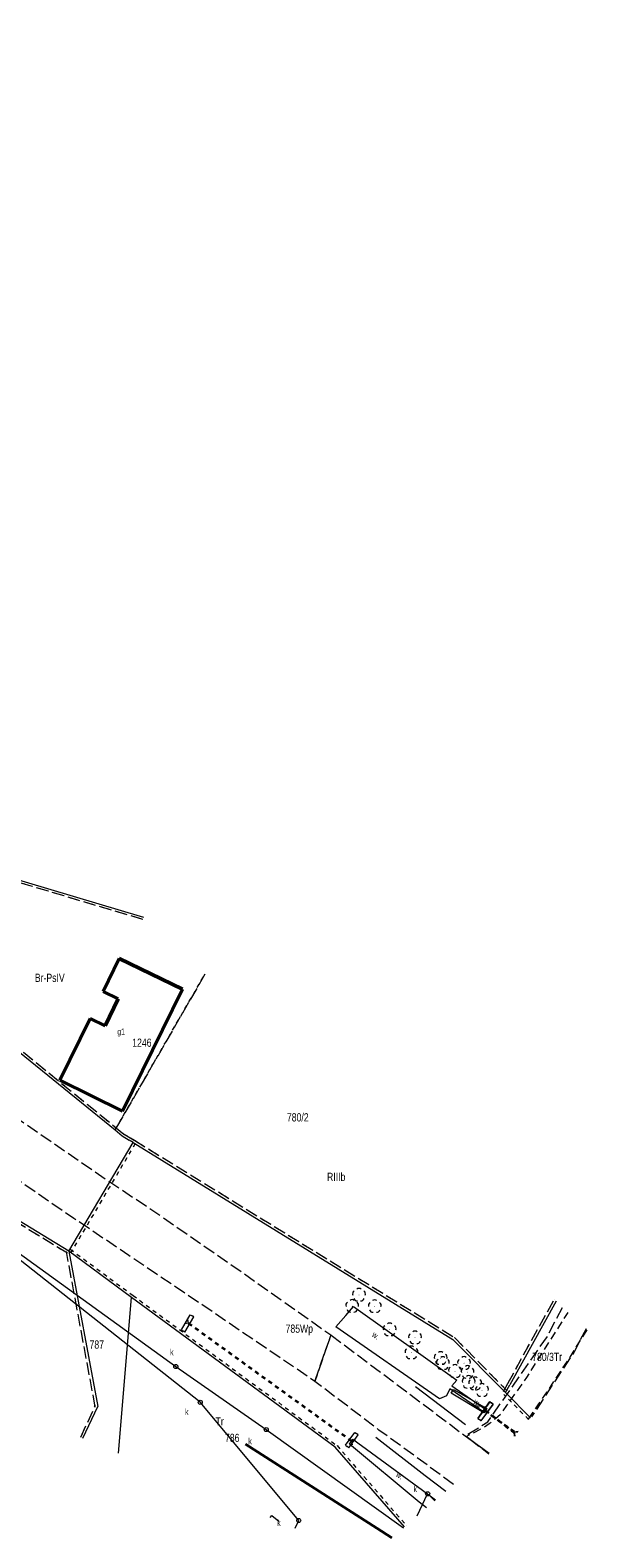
# Model space of a CAD drawing. Header units: metres. Extents: x 7428509 to 7430603, y 5527625 to 5529161.
# Tile 23 of 29: x 7430535 to 7430603, y 5527625 to 5527808. Entities that reach past the tile are written whole.
import ezdxf
from ezdxf.enums import TextEntityAlignment as Align

# ---------------------------------------------------------------- set-up
doc = ezdxf.new("R2010")
doc.units = ezdxf.units.M
doc.header["$MEASUREMENT"] = 0
for name, pattern in [('0.5_0.5', [1, 0.5, -0.5]), ('1.0_0.5', [1.5, 1, -0.5]), ('1.5_0.5', [2, 1.5, -0.5]), ('219-500', [0]), ('egkk-500', [2, 1.5, -0.5]), ('egug-500', [1, 0.5, -0.5]), ('otkz_500', [1, 0.5, -0.5])]:
    doc.linetypes.add(name, pattern=pattern)
doc.layers.get('0').update_dxf_attribs({"color": 2, "linetype": 'CONTINUOUS', "lineweight": 5})
for name, color, linetype in [('210-oznaczenie konturu użytku gruntowego', 7, 'CONTINUOUS'), ('211-numer działki ewidencyjnej', 7, 'CONTINUOUS'), ('217-Granica konturu po granicy działki', 7, 'CONTINUOUS'), ('217-kontur klasyfikacyjny', 7, 'CONTINUOUS'), ('218-Granica użytku po granicy działki', 7, 'CONTINUOUS'), ('218-kontur użytku gruntowego', 7, 'CONTINUOUS'), ('219-działka ewidencyjna', 7, 'CONTINUOUS'), ('312-budynek ewidencyjny', 7, 'CONTINUOUS'), ('312-oznaczenie budynku ewidencyjnego', 7, 'CONTINUOUS'), ('312-oznaczenie budynku ewidencyjnego-Atr117', 7, 'CONTINUOUS'), ('bariera ochronna', 7, 'CONTINUOUS'), ('chodnik', 7, 'CONTINUOUS'), ('drzewo liściaste', 7, 'CONTINUOUS'), ('inny obiekt związany z wodą', 7, 'CONTINUOUS'), ('jezdnia', 7, 'CONTINUOUS'), ('ogrodzenie trwałe', 7, 'CONTINUOUS'), ('przepust', 7, 'CONTINUOUS'), ('przewód kanalizacyjny', 7, 'CONTINUOUS'), ('rów przydrożny (poligon)', 7, 'CONTINUOUS'), ('rów przydrożny (poligon)-Atr17', 7, 'CONTINUOUS'), ('właz do komory lub kanału - okrągły', 7, 'CONTINUOUS'), ('właz do komory lub kanału - okrągły-Atr17', 7, 'CONTINUOUS'), ('ściana oporowa (linia)', 7, 'CONTINUOUS')]:
    doc.layers.add(name, color=color, linetype=linetype)
doc.styles.get("Standard").update_dxf_attribs({"font": 'Working1250', "width": 0.75})
doc.linetypes.add('902-500', pattern='A,3.75,0,[1,ksztalty.shx,S=0.5,R=0,X=0,Y=0],3.75', length=7.5)
doc.linetypes.add('otdn_500_short', pattern='A,2.5,0,[21,ksztalty.shx,S=0.5,R=0,X=-1,Y=0],0.5', length=3)
doc.linetypes.add('otkb_500', pattern='A,1.75,0,[16,ksztalty.shx,S=1,R=0,X=0,Y=0],1.75', length=3.5)

# ---------------------------------------------------------------- blocks, each defined once
blk = doc.blocks.new('US22')
at = {"color": 0, "linetype": 'Continuous', "lineweight": 13}
blk.add_circle((0, 0), 0.25, dxfattribs=at)
blk = doc.blocks.new('OP021')
at = {"linetype": 'Continuous', "lineweight": 13}
h = blk.add_hatch(color=0, dxfattribs=at)
edge = h.paths.add_edge_path()
edge.add_arc((0, 0), 0.05, 0, 360)
at = {"color": 0, "linetype": 'Continuous', "lineweight": 13}
for centre, start, end in [((-0.38, 0.124), 121.308, 202.548), ((0, 0.4), 49.272, 130.728), ((0.38, 0.124), 337.452, 58.692), ((-0.235, -0.324), 193.221, 274.871), ((0.235, -0.324), 265.129, 346.779)]:
    blk.add_arc(centre, 0.4, start, end, dxfattribs=at)
blk = doc.blocks.new('IB05')
at = {"color": 0, "linetype": 'Continuous', "lineweight": 13}
for q in [(0.354, 0.354), (0.354, -0.354)]:
    blk.add_line((0, 0), q, dxfattribs=at)

msp = doc.modelspace()

# ---------------------------------------------------------------- linework, layer by layer
at = {"layer": '217-Granica konturu po granicy działki', "color": 3, "linetype": '1.5_0.5', "lineweight": 18}
for p, q in [((7430548.52, 5527700.07), (7430516.96, 5527709.45)), ((7430548.52, 5527700.07), (7430548.52, 5527700.07)), ((7430548.52, 5527700.07), (7430548.52, 5527700.07)), ((7430539.35, 5527659.45), (7430493.8, 5527687.24)), ((7430530.88, 5527686.44), (7430545.32, 5527674.68)), ((7430545.32, 5527674.68), (7430545.32, 5527674.68)), ((7430545.32, 5527674.68), (7430545.32, 5527674.68)), ((7430545.32, 5527674.68), (7430546.2, 5527673.96)), ((7430545.32, 5527674.68), (7430545.32, 5527674.68)), ((7430545.32, 5527674.68), (7430545.32, 5527674.68)), ((7430546.16, 5527673.99), (7430546.16, 5527673.99)), ((7430546.16, 5527673.99), (7430546.16, 5527673.99)), ((7430546.16, 5527673.99), (7430546.99, 5527673.49)), ((7430546.2, 5527673.96), (7430546.2, 5527673.96)), ((7430546.2, 5527673.96), (7430546.2, 5527673.96)), ((7430546.99, 5527673.49), (7430546.99, 5527673.49)), ((7430546.99, 5527673.49), (7430546.99, 5527673.49)), ((7430547, 5527673.49), (7430547, 5527673.49)), ((7430547, 5527673.49), (7430547, 5527673.49)), ((7430547, 5527673.49), (7430547.48, 5527673.2)), ((7430547.48, 5527673.2), (7430547.48, 5527673.2)), ((7430547.48, 5527673.2), (7430547.48, 5527673.2)), ((7430547.48, 5527673.2), (7430547.48, 5527673.2)), ((7430547.48, 5527673.2), (7430547.48, 5527673.2)), ((7430547.48, 5527673.2), (7430586.39, 5527649.24)), ((7430542.73, 5527640.74), (7430539.22, 5527659.66)), ((7430539.22, 5527659.66), (7430539.22, 5527659.66)), ((7430539.22, 5527659.66), (7430539.22, 5527659.66)), ((7430539.35, 5527659.45), (7430539.35, 5527659.45)), ((7430539.35, 5527659.45), (7430539.35, 5527659.45)), ((7430592.9, 5527643.6), (7430598.54, 5527653.77)), ((7430598.54, 5527653.77), (7430598.54, 5527653.77)), ((7430598.54, 5527653.77), (7430598.54, 5527653.77)), ((7430586.39, 5527649.24), (7430586.39, 5527649.24)), ((7430586.39, 5527649.24), (7430586.39, 5527649.24)), ((7430586.44, 5527649.19), (7430586.44, 5527649.19)), ((7430586.44, 5527649.19), (7430586.44, 5527649.19)), ((7430586.44, 5527649.19), (7430592.84, 5527642.71)), ((7430592.37, 5527642.65), (7430592.9, 5527643.6)), ((7430592.9, 5527643.6), (7430592.9, 5527643.6)), ((7430592.9, 5527643.6), (7430592.9, 5527643.6)), ((7430592.9, 5527643.6), (7430592.9, 5527643.6)), ((7430592.9, 5527643.6), (7430592.9, 5527643.6)), ((7430592.37, 5527642.65), (7430592.37, 5527642.65)), ((7430592.37, 5527642.65), (7430592.37, 5527642.65)), ((7430592.84, 5527642.71), (7430592.84, 5527642.71)), ((7430592.84, 5527642.71), (7430592.84, 5527642.71)), ((7430540.96, 5527637.09), (7430542.75, 5527640.92)), ((7430542.73, 5527640.74), (7430542.73, 5527640.74)), ((7430542.73, 5527640.74), (7430542.73, 5527640.74)), ((7430542.75, 5527640.92), (7430542.75, 5527640.92)), ((7430542.75, 5527640.92), (7430542.75, 5527640.92)), ((7430540.96, 5527637.09), (7430540.96, 5527637.09)), ((7430540.96, 5527637.09), (7430540.96, 5527637.09))]:
    msp.add_line(p, q, dxfattribs=at)
at = {"layer": '217-kontur klasyfikacyjny', "color": 92, "linetype": 'egkk-500', "lineweight": 18, "flags": 128}
msp.add_lwpolyline([(7430556.07, 5527693.41), (7430545.13, 5527674.45)], dxfattribs=at)
at = {"layer": '218-Granica użytku po granicy działki', "color": 3, "linetype": '0.5_0.5', "lineweight": 18}
for p, q in [((7430548.52, 5527700.07), (7430516.96, 5527709.45)), ((7430548.52, 5527700.07), (7430548.52, 5527700.07)), ((7430548.52, 5527700.07), (7430548.52, 5527700.07)), ((7430539.35, 5527659.45), (7430493.8, 5527687.24)), ((7430530.88, 5527686.44), (7430545.32, 5527674.68)), ((7430545.32, 5527674.68), (7430545.32, 5527674.68)), ((7430545.32, 5527674.68), (7430545.32, 5527674.68)), ((7430545.32, 5527674.68), (7430545.32, 5527674.68)), ((7430545.32, 5527674.68), (7430545.32, 5527674.68)), ((7430545.32, 5527674.68), (7430546.2, 5527673.96)), ((7430547.58, 5527672.79), (7430539.77, 5527659.56)), ((7430546.16, 5527673.99), (7430546.16, 5527673.99)), ((7430546.16, 5527673.99), (7430546.16, 5527673.99)), ((7430546.16, 5527673.99), (7430546.99, 5527673.49)), ((7430546.2, 5527673.96), (7430546.2, 5527673.96)), ((7430546.2, 5527673.96), (7430546.2, 5527673.96)), ((7430546.99, 5527673.49), (7430546.99, 5527673.49)), ((7430546.99, 5527673.49), (7430546.99, 5527673.49)), ((7430547, 5527673.49), (7430547, 5527673.49)), ((7430547, 5527673.49), (7430547, 5527673.49)), ((7430547, 5527673.49), (7430547.48, 5527673.2)), ((7430547.48, 5527673.2), (7430547.48, 5527673.2)), ((7430547.48, 5527673.2), (7430547.48, 5527673.2)), ((7430547.48, 5527673.2), (7430547.48, 5527673.2)), ((7430547.48, 5527673.2), (7430547.48, 5527673.2)), ((7430547.48, 5527673.2), (7430586.39, 5527649.24)), ((7430547.58, 5527672.79), (7430547.58, 5527672.79)), ((7430547.58, 5527672.79), (7430547.58, 5527672.79)), ((7430542.73, 5527640.74), (7430539.22, 5527659.66)), ((7430539.22, 5527659.66), (7430539.22, 5527659.66)), ((7430539.22, 5527659.66), (7430539.22, 5527659.66)), ((7430539.35, 5527659.45), (7430539.35, 5527659.45)), ((7430539.35, 5527659.45), (7430539.35, 5527659.45)), ((7430539.69, 5527659.95), (7430539.69, 5527659.95)), ((7430539.69, 5527659.95), (7430539.69, 5527659.95)), ((7430539.69, 5527659.95), (7430547.32, 5527654.32)), ((7430539.77, 5527659.56), (7430539.77, 5527659.56)), ((7430539.77, 5527659.56), (7430539.77, 5527659.56)), ((7430547.32, 5527654.32), (7430547.32, 5527654.32)), ((7430547.32, 5527654.32), (7430547.32, 5527654.32)), ((7430547.32, 5527654.32), (7430547.32, 5527654.32)), ((7430547.32, 5527654.32), (7430547.32, 5527654.32)), ((7430547.32, 5527654.32), (7430572.09, 5527636.09)), ((7430592.9, 5527643.6), (7430598.54, 5527653.77)), ((7430598.54, 5527653.77), (7430598.54, 5527653.77)), ((7430598.54, 5527653.77), (7430598.54, 5527653.77)), ((7430586.39, 5527649.24), (7430586.39, 5527649.24)), ((7430586.39, 5527649.24), (7430586.39, 5527649.24)), ((7430586.44, 5527649.19), (7430586.44, 5527649.19)), ((7430586.44, 5527649.19), (7430586.44, 5527649.19)), ((7430586.44, 5527649.19), (7430592.84, 5527642.71)), ((7430592.37, 5527642.65), (7430592.9, 5527643.6)), ((7430592.9, 5527643.6), (7430592.9, 5527643.6)), ((7430592.9, 5527643.6), (7430592.9, 5527643.6)), ((7430592.9, 5527643.6), (7430592.9, 5527643.6)), ((7430592.9, 5527643.6), (7430592.9, 5527643.6)), ((7430592.37, 5527642.65), (7430592.37, 5527642.65)), ((7430592.37, 5527642.65), (7430592.37, 5527642.65)), ((7430595.45, 5527639.22), (7430592.42, 5527642.29)), ((7430592.42, 5527642.29), (7430592.42, 5527642.29)), ((7430592.42, 5527642.29), (7430592.42, 5527642.29)), ((7430592.84, 5527642.71), (7430592.84, 5527642.71)), ((7430592.84, 5527642.71), (7430592.84, 5527642.71)), ((7430540.96, 5527637.09), (7430542.75, 5527640.92)), ((7430542.73, 5527640.74), (7430542.73, 5527640.74)), ((7430542.73, 5527640.74), (7430542.73, 5527640.74)), ((7430542.75, 5527640.92), (7430542.75, 5527640.92)), ((7430542.75, 5527640.92), (7430542.75, 5527640.92)), ((7430595.45, 5527639.22), (7430595.45, 5527639.22)), ((7430595.45, 5527639.22), (7430595.45, 5527639.22)), ((7430540.96, 5527637.09), (7430540.96, 5527637.09)), ((7430540.96, 5527637.09), (7430540.96, 5527637.09)), ((7430572.09, 5527636.09), (7430572.09, 5527636.09)), ((7430572.09, 5527636.09), (7430572.09, 5527636.09)), ((7430572.14, 5527636.05), (7430572.14, 5527636.05)), ((7430572.14, 5527636.05), (7430572.14, 5527636.05)), ((7430572.14, 5527636.05), (7430580.56, 5527626.35)), ((7430580.56, 5527626.35), (7430580.56, 5527626.35)), ((7430580.56, 5527626.35), (7430580.56, 5527626.35))]:
    msp.add_line(p, q, dxfattribs=at)
at = {"layer": '218-kontur użytku gruntowego', "color": 3, "linetype": 'egug-500', "lineweight": 18, "flags": 128}
msp.add_lwpolyline([(7430545.13, 5527674.45), (7430556.07, 5527693.41)], dxfattribs=at)
at = {"layer": '219-działka ewidencyjna', "color": 7, "linetype": '219-500', "lineweight": 18, "flags": 128}
for points in [[(7430517.05, 5527709.74), (7430548.6, 5527700.36)], [(7430539.51, 5527659.71), (7430493.96, 5527687.5)], [(7430530.69, 5527686.21), (7430545.13, 5527674.45)], [(7430545.13, 5527674.45), (7430546.01, 5527673.73)], [(7430539.51, 5527659.71), (7430547.32, 5527672.94)], [(7430546.01, 5527673.73), (7430546.84, 5527673.23)], [(7430547.32, 5527672.94), (7430546.84, 5527673.23)], [(7430547.32, 5527672.94), (7430586.23, 5527648.98)], [(7430547.14, 5527654.08), (7430539.51, 5527659.71)], [(7430539.51, 5527659.71), (7430543.02, 5527640.79)], [(7430545.54, 5527635.13), (7430547.14, 5527654.08)], [(7430571.91, 5527635.85), (7430547.14, 5527654.08)], [(7430598.8, 5527653.62), (7430593.16, 5527643.45)], [(7430586.23, 5527648.98), (7430592.63, 5527642.5)], [(7430592.63, 5527642.5), (7430593.16, 5527643.45)], [(7430592.63, 5527642.5), (7430595.67, 5527639.43)], [(7430541.23, 5527636.96), (7430543.02, 5527640.79)], [(7430580.33, 5527626.16), (7430571.91, 5527635.85)]]:
    msp.add_lwpolyline(points, dxfattribs=at)
at = {"layer": '312-budynek ewidencyjny', "color": 7, "linetype": 'Continuous', "lineweight": 50, "flags": 128}
for points in [[(7430543.68, 5527691.3), (7430545.65, 5527695.33)], [(7430545.65, 5527695.33), (7430553.32, 5527691.57)], [(7430545.53, 5527690.39), (7430543.68, 5527691.3)], [(7430553.32, 5527691.57), (7430546.05, 5527676.76)], [(7430543.93, 5527687.13), (7430545.53, 5527690.39)], [(7430538.41, 5527680.51), (7430542.1, 5527688.03)], [(7430542.1, 5527688.03), (7430543.93, 5527687.13)], [(7430546.05, 5527676.76), (7430538.41, 5527680.51)]]:
    msp.add_lwpolyline(points, dxfattribs=at)
at = {"layer": 'bariera ochronna', "color": 7, "linetype": 'otkb_500', "lineweight": 18, "flags": 128}
for points in [[(7430581.68, 5527643.25), (7430587.75, 5527638.61)], [(7430576.86, 5527637.09), (7430582.87, 5527632.4), (7430585.37, 5527630.51)]]:
    msp.add_lwpolyline(points, dxfattribs=at)
at = {"layer": 'chodnik', "color": 7, "linetype": '1.0_0.5', "lineweight": 18, "flags": 128}
for points in [[(7430590.59, 5527635.03), (7430587.84, 5527637.15), (7430589.08, 5527637.77), (7430590.05, 5527638.32), (7430590.66, 5527638.73), (7430591.42, 5527639.33), (7430592.04, 5527639.89), (7430592.8, 5527640.92), (7430595.22, 5527644.34), (7430599.23, 5527650.66), (7430600.26, 5527652.26)], [(7430602.53, 5527650.15), (7430601.92, 5527649.17), (7430600.44, 5527646.82), (7430598.15, 5527643.33), (7430596.65, 5527641.13), (7430595.24, 5527639.06)]]:
    msp.add_lwpolyline(points, dxfattribs=at)
at = {"layer": 'inny obiekt związany z wodą', "color": 7, "linetype": 'Continuous', "lineweight": 18, "flags": 128}
msp.add_lwpolyline([(7430564, 5527627.3), (7430564.19, 5527627.54), (7430565.05, 5527626.85)], dxfattribs=at)
at = {"layer": 'jezdnia', "color": 7, "linetype": '1.5_0.5', "lineweight": 18, "flags": 128}
msp.add_lwpolyline([(7430218.72, 5527774.18), (7430227.31, 5527774.43), (7430231.28, 5527774.78), (7430239.73, 5527775.28), (7430258.88, 5527776.6), (7430265.78, 5527776.94), (7430272.99, 5527777.08), (7430275.65, 5527777.09), (7430279.78, 5527777.08), (7430287.68, 5527776.81), (7430300.49, 5527775.58), (7430307.06, 5527774.6), (7430313.64, 5527773.32), (7430319.73, 5527772.11), (7430324.82, 5527770.64), (7430333.05, 5527768.08), (7430338.5, 5527766), (7430343.67, 5527764.03), (7430352.21, 5527760.93), (7430363.19, 5527756.51), (7430374.78, 5527752.04), (7430383.71, 5527748.4), (7430391.19, 5527745.47), (7430398.82, 5527742.26), (7430405.67, 5527739.56), (7430416.91, 5527734.95), (7430426.65, 5527730.94), (7430433.43, 5527728.12), (7430437.36, 5527726.5), (7430449.37, 5527721.78), (7430451.39, 5527720.79), (7430454.51, 5527719.6), (7430464.72, 5527715.44), (7430474.73, 5527710.97), (7430482.04, 5527707.47), (7430487.88, 5527704.42), (7430493.78, 5527701.27), (7430498.17, 5527698.65), (7430504.13, 5527695.31), (7430510.77, 5527690.85), (7430521, 5527683.91), (7430532.55, 5527676.34), (7430544.06, 5527668.43), (7430549.96, 5527664.51), (7430559.13, 5527658.16), (7430571.4, 5527649.51), (7430569.45, 5527643.86), (7430555.54, 5527653.3), (7430546.8, 5527659.2), (7430540.11, 5527663.7), (7430529.1, 5527671.25), (7430517.8, 5527679.08), (7430507.45, 5527686.02), (7430501.43, 5527689.95), (7430495.41, 5527693.93), (7430491.1, 5527696.25), (7430485.74, 5527699.33), (7430481.21, 5527701.81), (7430480.13, 5527702.35), (7430471.61, 5527706.18), (7430463.58, 5527709.54), (7430451.04, 5527714.69), (7430447.64, 5527716.07), (7430440.85, 5527718.96), (7430435.02, 5527721.25), (7430430.87, 5527722.99), (7430424.16, 5527725.77), (7430414.42, 5527729.68), (7430403.46, 5527734.19), (7430396.47, 5527737.08), (7430389.75, 5527739.82), (7430382.09, 5527742.69), (7430372.75, 5527746.43), (7430361.16, 5527750.96), (7430349.66, 5527755.38), (7430341.86, 5527758.43), (7430336.34, 5527760.63), (7430331.23, 5527762.31), (7430323.1, 5527764.98), (7430318.31, 5527766.28), (7430312.85, 5527767.47), (7430304.15, 5527769.03), (7430300.25, 5527769.55), (7430287.26, 5527770.83), (7430280.45, 5527771.04), (7430275.3, 5527771.07), (7430273.11, 5527771.05), (7430266.58, 5527770.97), (7430259.14, 5527770.67), (7430239.76, 5527769.43), (7430231.81, 5527768.91), (7430225.21, 5527768.56), (7430224.52, 5527768.48), (7430218.39, 5527768.43), (7430214.4, 5527768.28), (7430211.27, 5527768.15), (7430207.41, 5527768.07), (7430204.52, 5527768.02), (7430196.23, 5527768.43), (7430185.83, 5527769.19), (7430181.8, 5527769.85), (7430178.28, 5527770.29), (7430167.45, 5527772.79), (7430160.97, 5527774.51), (7430155.15, 5527776.42), (7430154.1, 5527776.75), (7430150.29, 5527778.22), (7430145.6, 5527780.1), (7430143.71, 5527781.18), (7430137.72, 5527783.81), (7430131.73, 5527786.81), (7430128.38, 5527788.35), (7430125.36, 5527789.94), (7430115.89, 5527795.58), (7430115.01, 5527796.13), (7430107.57, 5527800.55), (7430108.51, 5527808.26), (7430117.7, 5527801.33), (7430128.09, 5527795.14), (7430131.32, 5527793.39), (7430137.58, 5527790.41), (7430141.49, 5527788.64), (7430146.14, 5527786.64), (7430154.15, 5527783.23), (7430157.61, 5527782.02), (7430159.64, 5527781.2), (7430165.62, 5527779.38), (7430170.12, 5527778.22), (7430179.29, 5527776.08), (7430182.34, 5527775.63), (7430186.25, 5527774.99), (7430196.42, 5527774.2), (7430204.17, 5527774), (7430212.15, 5527774.03)], close=True, dxfattribs=at)
for points in [[(7430590.65, 5527635.09), (7430587.74, 5527637.24), (7430590.49, 5527638.95), (7430597.73, 5527649.33), (7430599.58, 5527652.9)], [(7430602.43, 5527650.24), (7430600.93, 5527647.37), (7430595.81, 5527639.55)], [(7430569.45, 5527643.86), (7430571.4, 5527649.51), (7430587.74, 5527637.24), (7430590.65, 5527635.09)], [(7430586.3, 5527631.32), (7430584.77, 5527632.47), (7430577.24, 5527637.95), (7430569.45, 5527643.86)]]:
    msp.add_lwpolyline(points, dxfattribs=at)
at = {"layer": 'ogrodzenie trwałe', "color": 7, "linetype": '902-500', "lineweight": 35, "flags": 128}
msp.add_lwpolyline([(7430561.02, 5527636.23), (7430576.98, 5527626.02), (7430578.8, 5527624.83)], dxfattribs=at)
at = {"layer": 'przepust', "color": 7, "linetype": 'otkz_500', "lineweight": 35, "flags": 128}
for points in [[(7430554.08, 5527650.96), (7430573.88, 5527636.63)], [(7430593.69, 5527637.71), (7430590.16, 5527640.26)], [(7430590.2, 5527640.33), (7430593.64, 5527637.68)]]:
    msp.add_lwpolyline(points, dxfattribs=at)
at = {"layer": 'przewód kanalizacyjny', "color": 34, "linetype": 'Continuous', "lineweight": 18, "flags": 128}
for points in [[(7430476.29, 5527691.86), (7430500.4, 5527679.34), (7430522.03, 5527667.68), (7430552.53, 5527645.67), (7430563.53, 5527638), (7430580.21, 5527626.05)], [(7430567.48, 5527626.94), (7430555.5, 5527641.32), (7430522.03, 5527667.68)], [(7430581.89, 5527627.5), (7430583.16, 5527630.19), (7430584.13, 5527629.45)], [(7430567.04, 5527626.01), (7430567.48, 5527626.94)]]:
    msp.add_lwpolyline(points, dxfattribs=at)
at = {"layer": 'rów przydrożny (poligon)', "color": 7, "linetype": 'Continuous', "lineweight": 18, "flags": 128}
for points in [[(7430590, 5527640.12), (7430585.86, 5527642.96), (7430585.44, 5527642.12), (7430584.61, 5527641.76), (7430572.01, 5527650.5), (7430573.2, 5527651.9), (7430574.14, 5527652.99), (7430586.7, 5527644), (7430586.12, 5527643.31), (7430590.22, 5527640.46)], [(7430590.37, 5527640.57), (7430589.99, 5527640.04), (7430586.02, 5527642.45), (7430586.31, 5527642.86)]]:
    msp.add_lwpolyline(points, close=True, dxfattribs=at)
for points in [[(7430573.67, 5527636.23), (7430574.08, 5527636.83), (7430583.16, 5527630.19), (7430583.35, 5527630.03), (7430584.02, 5527629.35)], [(7430583.01, 5527628.47), (7430582.14, 5527629.18), (7430573.67, 5527636.23)]]:
    msp.add_lwpolyline(points, dxfattribs=at)
at = {"layer": 'ściana oporowa (linia)', "color": 0, "lineweight": 18}
for p, q in [((7430553.2, 5527650.12), (7430554.29, 5527651.96)), ((7430554.29, 5527651.96), (7430554.51, 5527651.83)), ((7430553.2, 5527650.12), (7430553.42, 5527649.99)), ((7430589.26, 5527639.37), (7430590.73, 5527641.41)), ((7430591.13, 5527641.08), (7430589.65, 5527639.07)), ((7430590.73, 5527641.41), (7430590.93, 5527641.26)), ((7430591.13, 5527641.08), (7430590.93, 5527641.23)), ((7430589.26, 5527639.37), (7430589.46, 5527639.22)), ((7430589.65, 5527639.07), (7430589.45, 5527639.22)), ((7430573.16, 5527636.09), (7430574.3, 5527637.66)), ((7430574.3, 5527637.66), (7430574.5, 5527637.51)), ((7430573.16, 5527636.09), (7430573.36, 5527635.94))]:
    msp.add_line(p, q, dxfattribs=at)
at = {"layer": 'ściana oporowa (linia)', "color": 0, "linetype": 'otdn_500_short', "lineweight": 18}
for p, q in [((7430553.64, 5527649.86), (7430554.73, 5527651.7)), ((7430554.73, 5527651.7), (7430554.51, 5527651.83)), ((7430553.64, 5527649.86), (7430553.42, 5527649.99)), ((7430590.73, 5527641.38), (7430589.25, 5527639.37)), ((7430589.66, 5527639.07), (7430591.13, 5527641.11)), ((7430590.73, 5527641.38), (7430590.93, 5527641.23)), ((7430591.13, 5527641.11), (7430590.93, 5527641.26)), ((7430589.25, 5527639.37), (7430589.45, 5527639.22)), ((7430589.66, 5527639.07), (7430589.46, 5527639.22)), ((7430574.7, 5527637.36), (7430574.5, 5527637.51)), ((7430573.56, 5527635.79), (7430573.36, 5527635.94)), ((7430573.56, 5527635.79), (7430574.7, 5527637.36))]:
    msp.add_line(p, q, dxfattribs=at)

# ---------------------------------------------------------------- block references
at = {"layer": 'drzewo liściaste', "color": 94, "linetype": 'Continuous', "lineweight": 18}
for p in [(7430574.81, 5527654.38), (7430573.98, 5527653.02), (7430576.73, 5527652.99), (7430578.54, 5527650.16), (7430581.63, 5527649.18), (7430581.19, 5527647.36), (7430584.74, 5527646.68), (7430585.01, 5527646.06), (7430587.59, 5527646.08), (7430586.49, 5527645.1), (7430588.02, 5527644.99), (7430588.15, 5527643.77), (7430588.94, 5527643.59), (7430589.78, 5527642.79)]:
    msp.add_blockref('OP021', p, dxfattribs=at)
at = {"layer": 'przepust', "color": 7, "linetype": 'Continuous', "lineweight": 35}
for p, rotation in [((7430554.08, 5527650.96), 144.105), ((7430590.16, 5527640.26), 144.1679999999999), ((7430590.2, 5527640.33), 142.366), ((7430593.64, 5527637.68), 322.366), ((7430593.69, 5527637.71), 324.168), ((7430573.88, 5527636.63), 324.105)]:
    msp.add_blockref('IB05', p, dxfattribs=dict(at, rotation=rotation))
at = {"layer": 'właz do komory lub kanału - okrągły', "color": 7, "linetype": 'Continuous', "lineweight": 18}
for p in [(7430552.53, 5527645.67), (7430555.5, 5527641.32), (7430563.53, 5527638), (7430583.16, 5527630.19), (7430567.48, 5527626.94)]:
    msp.add_blockref('US22', p, dxfattribs=at)

# ---------------------------------------------------------------- texts
at = {"layer": '210-oznaczenie konturu użytku gruntowego', "color": 3, "linetype": 'Continuous', "lineweight": 18, "width": 0.79}
for s, p in [('Br-PsIV', (7430535.37, 5527692.47)), ('RIIIb', (7430570.92, 5527668.25)), ('Wp', (7430567.63, 5527649.78)), ('Tr', (7430598.52, 5527646.35)), ('Tr', (7430557.36, 5527638.5))]:
    msp.add_text(s, height=1, dxfattribs=at).set_placement(p)
at = {"layer": '211-numer działki ewidencyjnej', "color": 7, "linetype": 'Continuous', "lineweight": 18, "width": 0.79}
msp.add_text('780/2', height=1, dxfattribs=at).set_placement((7430566.04, 5527676.49), align=Align.TOP_LEFT)
for s, p in [('785', (7430567.64, 5527649.78)), ('787', (7430543.79, 5527647.85)), ('780/3', (7430598.52, 5527646.35)), ('786', (7430560.27, 5527636.49))]:
    msp.add_text(s, height=1, dxfattribs=at).set_placement(p, align=Align.RIGHT)
at = {"layer": '312-oznaczenie budynku ewidencyjnego', "color": 7, "linetype": 'Continuous', "lineweight": 18, "width": 0.79}
msp.add_text('1246', height=1, dxfattribs=at).set_placement((7430547.22, 5527685.57), align=Align.TOP_LEFT)
at = {"layer": '312-oznaczenie budynku ewidencyjnego-Atr117', "color": 7, "width": 0.667}
msp.add_text('g1', height=0.75, dxfattribs=at).set_placement((7430545.87, 5527686.05), align=Align.CENTER)
at = {"layer": 'rów przydrożny (poligon)-Atr17', "color": 7, "width": 0.667}
for rotation, p in [(325.253, (7430576.31, 5527649.37)), (325.55, (7430588.63, 5527641.19)), (330.575, (7430588.9, 5527640.78)), (323.738, (7430579.24, 5527632.37)), (323.738, (7430579.24, 5527632.37))]:
    msp.add_text('w.', height=0.75, rotation=rotation, dxfattribs=at).set_placement(p)
at = {"layer": 'właz do komory lub kanału - okrągły-Atr17', "color": 7, "width": 0.667}
for p in [(7430551.83, 5527647.05), (7430553.65, 5527639.79), (7430561.35, 5527636.22), (7430581.45, 5527630.39), (7430564.85, 5527626.29)]:
    msp.add_text('k', height=0.75, dxfattribs=at).set_placement(p)

doc.saveas('drawing.dxf')
